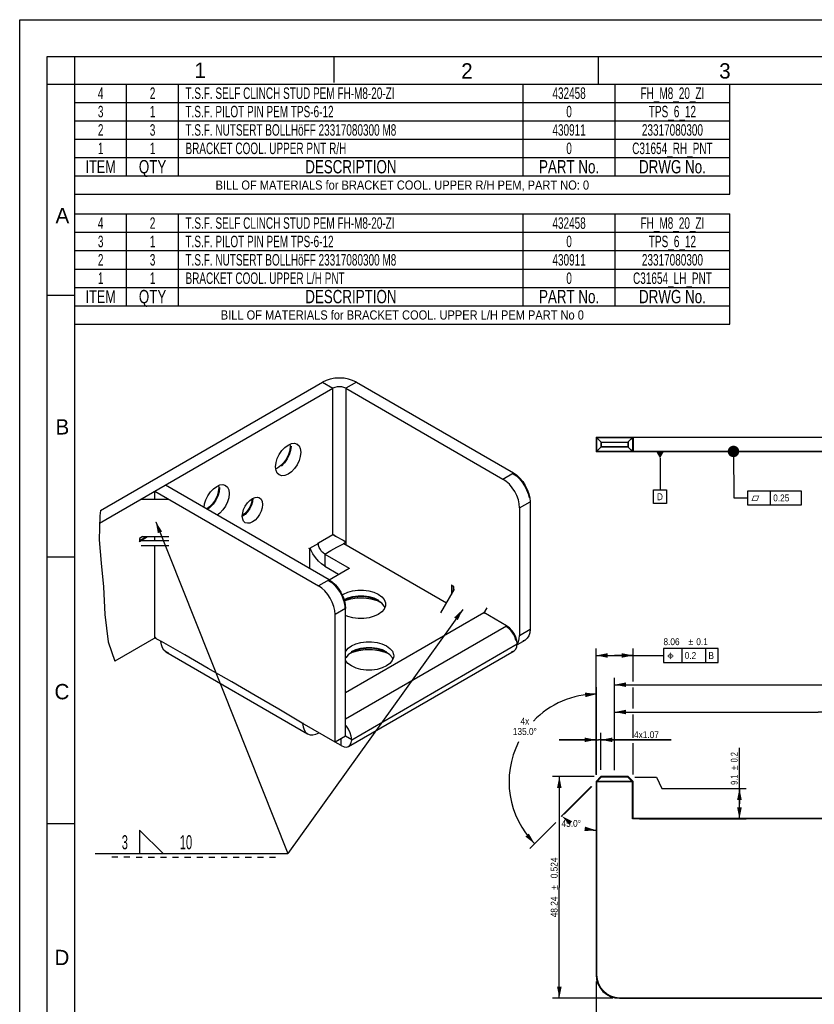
# Model space of a CAD drawing. Header units: millimetres. Extents: x 0 to 420, y -116 to 297.
# Tile 2 of 8: x 0 to 173, y 83 to 297. Entities that reach past the tile are written whole.
import ezdxf
from ezdxf.enums import TextEntityAlignment as Align

# ---------------------------------------------------------------- set-up
doc = ezdxf.new("R2010")
doc.units = ezdxf.units.MM
doc.header["$LTSCALE"] = 23.1
doc.linetypes.add('HIDDEN', pattern=[0.2, 0.1, -0.1])
doc.layers.get('0').update_dxf_attribs({"linetype": 'CONTINUOUS'})
for name, color, linetype in [('01___PRT_ALL_DTM_PLN', 7, 'CONTINUOUS'), ('02___PRT_ALL_AXES', 7, 'CONTINUOUS'), ('06___PRT_ALL_SURFS', 7, 'CONTINUOUS'), ('DEFAULT_2', 8, 'HIDDEN')]:
    doc.layers.add(name, color=color, linetype=linetype)
doc.styles.get("Standard").update_dxf_attribs({"font": 'txt', "width": 0.9})
doc.styles.add('TEXTSTYLE_10', font='txt', dxfattribs={"width": 0.65})
doc.styles.add('TEXTSTYLE_2', font='txt')
doc.styles.add('TEXTSTYLE_3', font='txt', dxfattribs={"width": 0.75})
doc.styles.add('TEXTSTYLE_4', font='txt', dxfattribs={"width": 0.6})
doc.styles.add('TEXTSTYLE_6', font='gdt', dxfattribs={"width": 0.9})
doc.styles.add('TEXTSTYLE_7', font='txt', dxfattribs={"width": 0.7})
doc.styles.add('TEXTSTYLE_8', font='gdt', dxfattribs={"width": 0.7})
doc.styles.add('TEXTSTYLE_9', font='txt', dxfattribs={"width": 0.9})
doc.dimstyles.new('DIMSTYLE_1', dxfattribs={"dimtxt": 1.5, "dimasz": 2.5, "dimexe": 1.5, "dimexo": 1.5, "dimgap": 0.375, "dimtad": 1, "dimzin": 0, "dimdsep": 46, "dimtxsty": 'Standard', "dimblk": '_FILLED', "dimblk1": '_FILLED', "dimblk2": '_FILLED', "dimcen": 0.09, "dimazin": 0, "dimtol": 1, "dimtp": 0.524, "dimtm": 0.524, "dimtfac": 1, "dimtdec": 3, "dimtofl": 0, "dimtmove": 0, "dimatfit": 3, "dimldrblk": '_FILLED', "dimfxl": 0, "dimtolj": 1, "dimtzin": 0, "dimarcsym": 0})
doc.dimstyles.new('DIMSTYLE_10', dxfattribs={"dimtxt": 1.5, "dimasz": 2.5, "dimexe": 1.5, "dimexo": 1.5, "dimgap": 0.75, "dimtad": 0, "dimtih": 1, "dimtoh": 1, "dimdec": 1, "dimzin": 0, "dimdsep": 46, "dimtxsty": 'Standard', "dimblk": '_FILLED', "dimblk1": '_FILLED', "dimblk2": '_FILLED', "dimcen": 0.09, "dimazin": 0, "dimtp": 0.5, "dimtm": 0.5, "dimtfac": 1, "dimtdec": 65535, "dimtofl": 0, "dimtmove": 0, "dimatfit": 3, "dimldrblk": '_FILLED', "dimfxl": 0, "dimtolj": 1, "dimtzin": 0, "dimarcsym": 0})
doc.dimstyles.new('DIMSTYLE_11', dxfattribs={"dimtxt": 1.5, "dimasz": 2.5, "dimexe": 1.5, "dimexo": 1.5, "dimgap": 0.375, "dimtad": 1, "dimdec": 1, "dimzin": 0, "dimdsep": 46, "dimtxsty": 'TEXTSTYLE_7', "dimblk": '_FILLED', "dimblk1": '_FILLED', "dimblk2": '_FILLED', "dimcen": 0.09, "dimazin": 0, "dimtol": 1, "dimtp": 0.2, "dimtm": 0.2, "dimtfac": 1, "dimtdec": 1, "dimtofl": 0, "dimtmove": 0, "dimatfit": 3, "dimldrblk": '_FILLED', "dimfxl": 0, "dimtolj": 1, "dimtzin": 0, "dimarcsym": 0})
doc.dimstyles.new('DIMSTYLE_12', dxfattribs={"dimtxt": 1.5, "dimasz": 2.5, "dimexe": 1.5, "dimexo": 1.5, "dimgap": 0.75, "dimtad": 0, "dimtih": 1, "dimtoh": 1, "dimdec": 1, "dimzin": 0, "dimdsep": 46, "dimtxsty": 'Standard', "dimblk": '_FILLED', "dimblk1": '_FILLED', "dimblk2": '_FILLED', "dimcen": 0.09, "dimazin": 0, "dimtp": 0.5, "dimtm": 0.5, "dimtfac": 1, "dimtdec": 1, "dimtofl": 0, "dimtmove": 0, "dimatfit": 3, "dimldrblk": '_FILLED', "dimfxl": 0, "dimtolj": 1, "dimtzin": 0, "dimarcsym": 0})
doc.dimstyles.new('DIMSTYLE_2', dxfattribs={"dimtxt": 1.5, "dimasz": 2.5, "dimexe": 1.5, "dimexo": 1.5, "dimgap": 0.375, "dimtad": 1, "dimzin": 0, "dimdsep": 46, "dimtxsty": 'Standard', "dimblk": '_FILLED', "dimblk1": '_FILLED', "dimblk2": '_FILLED', "dimcen": 0.09, "dimazin": 0, "dimtp": 0.2, "dimtm": 0.2, "dimtfac": 1, "dimtofl": 0, "dimtmove": 0, "dimatfit": 3, "dimldrblk": '_FILLED', "dimfxl": 0, "dimtolj": 1, "dimtzin": 0, "dimarcsym": 0})
doc.dimstyles.new('DIMSTYLE_9', dxfattribs={"dimtxt": 1.5, "dimasz": 2.5, "dimexe": 1.5, "dimexo": 1.5, "dimgap": 0.375, "dimtad": 1, "dimzin": 0, "dimdsep": 46, "dimtxsty": 'Standard', "dimblk": '_FILLED', "dimblk1": '_FILLED', "dimblk2": '_FILLED', "dimcen": 0.09, "dimazin": 0, "dimtol": 1, "dimtp": 0.1, "dimtm": 0.1, "dimtfac": 1, "dimtdec": 1, "dimtofl": 0, "dimtmove": 0, "dimatfit": 3, "dimldrblk": '_FILLED', "dimfxl": 0, "dimtolj": 1, "dimtzin": 0, "dimarcsym": 0})
doc.dimstyles.get("Standard").update_dxf_attribs({"dimtxt": 1.5, "dimasz": 2.5, "dimexe": 1.5, "dimexo": 1.5, "dimtad": 1, "dimzin": 0, "dimdsep": 46, "dimtxsty": 'Standard', "dimblk": '_FILLED', "dimblk1": '_FILLED', "dimblk2": '_FILLED', "dimcen": 0.09, "dimazin": 0, "dimtol": 1, "dimtp": 0.2, "dimtm": 0.2, "dimtfac": 1, "dimtofl": 0, "dimtmove": 0, "dimatfit": 3, "dimldrblk": '_FILLED', "dimfxl": 0, "dimtolj": 1, "dimtzin": 0, "dimarcsym": 0})

# ---------------------------------------------------------------- blocks, each defined once
blk = doc.blocks.new('_FILLED')
at = {"color": 0, "linetype": 'ByBlock'}
blk.add_solid([(0, 0), (-1, 0.2), (-1, -0.2)], dxfattribs=at)
blk = doc.blocks.new('*D3')
at = {"color": 2, "linetype": 'Continuous'}
for p, q in [((125.48, 87.65), (125.48, 68.39)), ((248.12, 87.65), (248.12, 78.1)), ((125.48, 85), (125.48, 63.53)), ((125.48, 65.03), (186.8, 65.03)), ((248.12, 65.03), (186.8, 65.03)), ((248.12, 65.74), (248.12, 63.53))]:
    blk.add_line(p, q, dxfattribs=at)
at = {"color": 2, "linetype": 'Continuous', "xscale": 2.5, "yscale": 2.5, "zscale": 2.5, "rotation": 180}
blk.add_blockref('_FILLED', (125.48, 65.03), dxfattribs=at)
at = {"color": 2, "linetype": 'Continuous', "xscale": 2.5, "yscale": 2.5, "zscale": 2.5}
blk.add_blockref('_FILLED', (248.12, 65.03), dxfattribs=at)
at = {"color": 2, "linetype": 'Continuous', "width": 0.9}
for s, p in [('122.64', (182.55, 65.4)), ('0.524', (191.73, 65.4))]:
    blk.add_text(s, height=1.5, dxfattribs=at).set_placement(p, align=Align.CENTER)
at = {"color": 2, "linetype": 'Continuous', "style": 'TEXTSTYLE_6'}
blk.add_text('`', height=1.5, dxfattribs=at).set_placement((187.48, 65.4), align=Align.CENTER)
blk = doc.blocks.new('*D4')
at = {"color": 2, "linetype": 'Continuous'}
for p, q in [((129.51, 146.27), (129.51, 153.77)), ((129.51, 152.27), (180.06, 152.27)), ((230.6, 152.27), (180.06, 152.27)), ((230.6, 141.23), (230.6, 153.77)), ((230.6, 133.65), (230.6, 139.39))]:
    blk.add_line(p, q, dxfattribs=at)
at = {"color": 2, "linetype": 'Continuous', "xscale": 2.5, "yscale": 2.5, "zscale": 2.5, "rotation": 180}
blk.add_blockref('_FILLED', (129.51, 152.27), dxfattribs=at)
at = {"color": 2, "linetype": 'Continuous', "xscale": 2.5, "yscale": 2.5, "zscale": 2.5}
blk.add_blockref('_FILLED', (230.6, 152.27), dxfattribs=at)
at = {"color": 2, "linetype": 'Continuous', "insert": (186.38, 154.14), "char_height": 1.5, "width": 14.85, "attachment_point": 2, "line_spacing_factor": 0.9}
blk.add_mtext('101.09 REF.', dxfattribs=at)
blk = doc.blocks.new('*D5')
at = {"color": 2, "linetype": 'Continuous'}
for p, q in [((129.51, 133.65), (129.51, 147.82)), ((129.51, 146.32), (173.81, 146.32)), ((218.1, 146.32), (173.81, 146.32)), ((218.1, 146.27), (218.1, 147.82))]:
    blk.add_line(p, q, dxfattribs=at)
at = {"color": 2, "linetype": 'Continuous', "xscale": 2.5, "yscale": 2.5, "zscale": 2.5, "rotation": 180}
blk.add_blockref('_FILLED', (129.51, 146.32), dxfattribs=at)
at = {"color": 2, "linetype": 'Continuous', "xscale": 2.5, "yscale": 2.5, "zscale": 2.5}
blk.add_blockref('_FILLED', (218.1, 146.32), dxfattribs=at)
at = {"color": 2, "linetype": 'Continuous', "insert": (184.39, 148.95), "char_height": 1.5, "width": 6.75, "attachment_point": 2, "line_spacing_factor": 0.9}
blk.add_mtext('88.59', dxfattribs=at)
blk = doc.blocks.new('*D18')
at = {"color": 2, "linetype": 'Continuous'}
for p, q in [((125.05, 132.27), (115.98, 132.27)), ((117.48, 132.27), (117.48, 108.15)), ((117.48, 84.03), (117.48, 108.15)), ((129.1, 84.03), (115.98, 84.03))]:
    blk.add_line(p, q, dxfattribs=at)
at = {"color": 2, "linetype": 'Continuous', "xscale": 2.5, "yscale": 2.5, "zscale": 2.5}
for p, rotation in [((117.48, 132.27), 90), ((117.48, 84.03), 270)]:
    blk.add_blockref('_FILLED', p, dxfattribs=dict(at, rotation=rotation))
at = {"color": 2, "linetype": 'Continuous', "width": 0.9}
for s, p in [('0.524', (117.11, 112.4)), ('48.24', (117.11, 103.9))]:
    blk.add_text(s, height=1.5, rotation=90, dxfattribs=at).set_placement(p, align=Align.CENTER)
at = {"color": 2, "linetype": 'Continuous', "style": 'TEXTSTYLE_6'}
blk.add_text('`', height=1.5, rotation=90, dxfattribs=at).set_placement((117.11, 108.15), align=Align.CENTER)
blk = doc.blocks.new('*D19')
at = {"color": 2, "linetype": 'Continuous'}
for p, q in [((125.48, 132.7), (125.48, 160.13)), ((125.48, 158.63), (129.51, 158.63)), ((133.54, 158.63), (129.51, 158.63)), ((129.51, 158.63), (140.15, 158.63)), ((133.54, 152.99), (133.54, 160.13)), ((133.54, 147.08), (133.54, 151.65)), ((133.54, 140.74), (133.54, 145.77)), ((133.54, 132.7), (133.54, 139.56))]:
    blk.add_line(p, q, dxfattribs=at)
at = {"color": 2, "linetype": 'Continuous', "xscale": 2.5, "yscale": 2.5, "zscale": 2.5, "rotation": 180}
blk.add_blockref('_FILLED', (125.48, 158.63), dxfattribs=at)
at = {"color": 2, "linetype": 'Continuous', "xscale": 2.5, "yscale": 2.5, "zscale": 2.5}
blk.add_blockref('_FILLED', (133.54, 158.63), dxfattribs=at)
at = {"color": 2, "linetype": 'Continuous', "width": 0.9}
for s, p in [('8.06', (140.15, 160.88)), ('0.1', (147.3, 160.88))]:
    blk.add_text(s, height=1.5, dxfattribs=at).set_placement(p)
at = {"color": 2, "linetype": 'Continuous', "style": 'TEXTSTYLE_6'}
blk.add_text('`', height=1.5, dxfattribs=at).set_placement((145.55, 160.88))
blk = doc.blocks.new('*D20')
at = {"color": 2, "linetype": 'Continuous'}
for p, q in [((125.48, 132.7), (125.48, 141.77)), ((126.55, 133.77), (126.55, 141.77)), ((125.48, 140.27), (117.48, 140.27)), ((117.48, 140.27), (126.02, 140.27)), ((141.84, 140.27), (126.02, 140.27)), ((126.55, 140.27), (141.84, 140.27))]:
    blk.add_line(p, q, dxfattribs=at)
at = {"color": 2, "linetype": 'Continuous', "xscale": 2.5, "yscale": 2.5, "zscale": 2.5}
blk.add_blockref('_FILLED', (125.48, 140.27), dxfattribs=at)
at = {"color": 2, "linetype": 'Continuous', "xscale": 2.5, "yscale": 2.5, "zscale": 2.5, "rotation": 180}
blk.add_blockref('_FILLED', (126.55, 140.27), dxfattribs=at)
at = {"color": 2, "linetype": 'Continuous', "insert": (133.74, 142.14), "char_height": 1.5, "width": 8.1, "attachment_point": 1, "line_spacing_factor": 0.9}
blk.add_mtext('4x1.07', dxfattribs=at)
blk = doc.blocks.new('*D22')
at = {"color": 2, "linetype": 'Continuous'}
blk.add_line((124.42, 130.14), (117.87, 123.58), dxfattribs=at)
blk.add_arc((125.48, 131.2), 10.6, 266.1913, 270, dxfattribs=at)
for points in [[(120.26, 122.55), (117.99, 123.71), (119.64, 121.76)], [(122.94, 120.4), (125.48, 120.6), (123.06, 121.39)]]:
    blk.add_solid(points, dxfattribs=at)
at = {"color": 2, "linetype": 'Continuous', "insert": (120.08, 122.83), "char_height": 1.5, "width": 6.4, "attachment_point": 2, "line_spacing_factor": 0.9}
blk.add_mtext('45.0\\fgdt;{\\fgdt;~}', dxfattribs=at)
blk = doc.blocks.new('*D23')
at = {"color": 2, "linetype": 'Continuous'}
for p, q in [((156.69, 126.37), (156.69, 138.52)), ((133.92, 132.15), (138.64, 132.15)), ((138.64, 132.15), (139.81, 129.7)), ((139.81, 129.7), (158.19, 129.7)), ((156.69, 129.7), (156.69, 126.37)), ((156.69, 123.05), (156.69, 126.37)), ((134.92, 123.05), (158.19, 123.05))]:
    blk.add_line(p, q, dxfattribs=at)
at = {"color": 2, "linetype": 'Continuous', "xscale": 2.5, "yscale": 2.5, "zscale": 2.5}
for p, rotation in [((156.69, 129.7), 90), ((156.69, 123.05), 270)]:
    blk.add_blockref('_FILLED', p, dxfattribs=dict(at, rotation=rotation))
at = {"color": 2, "linetype": 'Continuous', "style": 'TEXTSTYLE_7', "width": 0.7}
for s, p in [('0.2', (156.31, 135.37)), ('9.1', (156.31, 130.47))]:
    blk.add_text(s, height=1.5, rotation=90, dxfattribs=at).set_placement(p)
at = {"color": 2, "linetype": 'Continuous', "style": 'TEXTSTYLE_8'}
blk.add_text('`', height=1.5, rotation=90, dxfattribs=at).set_placement((156.31, 133.62))
blk = doc.blocks.new('*D24')
at = {"color": 2, "linetype": 'Continuous'}
for p, q in [((125.6, 132.65), (125.6, 151.72)), ((124.54, 130.09), (118.57, 124.12)), ((116.71, 122.25), (111.05, 116.6))]:
    blk.add_line(p, q, dxfattribs=at)
for start, end in [(90, 136.245), (152.8936, 225)]:
    blk.add_arc((125.6, 131.15), 19.07, start, end, dxfattribs=at)
for points in [[(123.14, 149.56), (125.6, 150.22), (123.07, 150.56)], [(110.09, 119.21), (112.11, 117.66), (110.84, 119.87)]]:
    blk.add_solid(points, dxfattribs=at)
at = {"color": 2, "linetype": 'Continuous', "insert": (109.98, 145.09), "char_height": 1.5, "width": 7.75, "attachment_point": 2, "line_spacing_factor": 0.9}
blk.add_mtext('4x\\P135.0\\fgdt;{\\fgdt;~}', dxfattribs=at)
blk = doc.blocks.new('ISO_FILLET2_BL7', base_point=(37.42, 117.7))
at = {"color": 2, "linetype": 'Continuous'}
for p, q in [((26.11, 120.64), (31.24, 115.51)), ((26.11, 120.64), (26.11, 115.51)), ((16.44, 115.51), (58.39, 115.51)), ((21.38, 114.76), (20.06, 114.76)), ((24.02, 114.76), (22.7, 114.76)), ((25.35, 114.76), (26.67, 114.76)), ((27.99, 114.76), (29.32, 114.76)), ((30.63, 114.76), (31.95, 114.76)), ((33.27, 114.76), (34.59, 114.76)), ((35.91, 114.76), (37.23, 114.76)), ((38.55, 114.76), (39.87, 114.76)), ((41.2, 114.76), (42.52, 114.76)), ((43.84, 114.76), (45.16, 114.76)), ((46.48, 114.76), (47.8, 114.76)), ((49.12, 114.76), (50.44, 114.76)), ((51.76, 114.76), (53.08, 114.76)), ((54.4, 114.76), (55.72, 114.76))]:
    blk.add_line(p, q, dxfattribs=at)
at = {"color": 2, "linetype": 'Continuous', "style": 'TEXTSTYLE_4', "width": 0.6}
for s, height, p in [('3', 3.05, (22.22, 116.47)), ('10', 3.048, (34.84, 116.46))]:
    blk.add_text(s, height=height, dxfattribs=at).set_placement(p)

msp = doc.modelspace()

# ---------------------------------------------------------------- linework, layer by layer
at = {"color": 7, "linetype": 'Continuous'}
for p, q in [((0, 0), (0, 297)), ((0, 297), (420, 297)), ((6, 6), (6, 289)), ((6, 289), (413, 289)), ((12, 6), (12, 289)), ((68.438, 283.301), (68.438, 288.863)), ((126, 283), (126, 289)), ((6, 283), (413, 283)), ((12, 237), (6, 237)), ((125.6, 206.036), (125.6, 203.036)), ((126.6, 205.036), (125.6, 206.036)), ((133.42, 206.036), (132.42, 205.036)), ((133.42, 206.036), (133.42, 203.036)), ((125.6, 203.036), (126.6, 204.036)), ((126.6, 205.036), (126.6, 204.036)), ((126.6, 205.036), (132.42, 205.036)), ((132.42, 204.036), (126.6, 204.036)), ((132.42, 205.036), (132.42, 204.036)), ((132.42, 204.036), (133.42, 203.036)), ((133.42, 203.036), (125.6, 203.036)), ((193.18, 203.036), (133.54, 203.036)), ((26.443, 192.654), (32.443, 192.654)), ((17.413, 188.999), (17.316, 183.777)), ((17.605, 190.193), (17.413, 188.999)), ((26.499, 184.494), (32.443, 184.494)), ((17.316, 183.777), (17.723, 178.698)), ((26.443, 183.678), (32.443, 183.678)), ((26.443, 182.536), (32.443, 182.536)), ((12, 180), (6, 180)), ((17.723, 178.698), (18.212, 173.563)), ((18.212, 173.563), (18.566, 167.537)), ((91.695, 167.916), (94.666, 173.063)), ((18.566, 167.537), (19.276, 161.624)), ((101.043, 167.773), (101.766, 169.024)), ((19.276, 161.624), (20.738, 157.42)), ((125.6, 131.148), (126.6, 132.148)), ((125.6, 131.148), (125.6, 89.148)), ((133.42, 131.148), (125.6, 131.148)), ((132.42, 132.148), (126.6, 132.148)), ((132.42, 132.148), (133.42, 131.148)), ((133.42, 123.048), (133.42, 131.148)), ((193.3, 123.048), (133.42, 123.048)), ((12, 122), (6, 122)), ((130.6, 84.148), (246.869, 84.148))]:
    msp.add_line(p, q, dxfattribs=at)
at = {"color": 2, "linetype": 'Continuous'}
for p, q in [((12.004, 259.002), (12.004, 283.002)), ((12.004, 283.002), (154.604, 283.002)), ((23.254, 263.002), (23.254, 283.002)), ((34.604, 263.002), (34.604, 283.002)), ((109.604, 263.002), (109.604, 283.002)), ((129.604, 263.002), (129.604, 283.002)), ((154.604, 259.002), (154.604, 283.002)), ((12.004, 279.002), (154.604, 279.002)), ((12.004, 275.002), (154.604, 275.002)), ((12.004, 271.002), (154.604, 271.002)), ((12.004, 267.002), (154.604, 267.002)), ((12.004, 263.002), (154.604, 263.002)), ((12.004, 259.002), (154.604, 259.002)), ((12.007, 230.738), (12.007, 254.738)), ((12.007, 254.738), (154.607, 254.738)), ((23.257, 234.738), (23.257, 254.738)), ((34.607, 234.738), (34.607, 254.738)), ((109.607, 234.738), (109.607, 254.738)), ((129.607, 234.738), (129.607, 254.738)), ((154.607, 230.738), (154.607, 254.738)), ((12.007, 250.738), (154.607, 250.738)), ((12.007, 246.738), (154.607, 246.738)), ((12.007, 242.738), (154.607, 242.738)), ((12.007, 238.738), (154.607, 238.738)), ((12.007, 234.738), (154.607, 234.738)), ((12.007, 230.738), (154.607, 230.738)), ((170.194, 194.416), (158.481, 194.416)), ((158.481, 194.416), (158.481, 191.416)), ((163.481, 191.416), (163.481, 194.416)), ((170.194, 191.416), (170.194, 194.416)), ((158.481, 191.416), (170.194, 191.416)), ((152.051, 160.125), (140.151, 160.125)), ((140.151, 160.125), (140.151, 157.125)), ((144.213, 157.125), (144.213, 160.125)), ((149.388, 157.125), (149.388, 160.125)), ((152.051, 157.125), (152.051, 160.125)), ((140.151, 157.125), (152.051, 157.125))]:
    msp.add_line(p, q, dxfattribs=at)
at = {"color": 3, "linetype": 'Continuous'}
for p, q in [((125.6, 206.036), (133.42, 206.036)), ((193.18, 206.036), (133.54, 206.036)), ((68.788, 184.626), (70.397, 183.698)), ((70.397, 183.698), (70.764, 183.483)), ((70.764, 183.483), (70.819, 183.452))]:
    msp.add_line(p, q, dxfattribs=at)
at = {"color": 7, "linetype": 'Continuous'}
for points in [[(107.423, 198.198), (108.125, 197.709), (108.776, 197.106)], [(108.776, 197.106), (109.386, 196.374), (109.923, 195.558), (110.361, 194.685), (110.689, 193.791), (110.886, 192.927)], [(67.847, 174.581), (67.968, 174.485), (68.101, 174.374), (68.232, 174.258), (68.35, 174.148), (68.478, 174.023), (68.608, 173.889)], [(68.608, 173.889), (68.631, 173.865), (68.654, 173.841), (68.676, 173.816), (68.699, 173.792), (68.721, 173.767), (68.747, 173.739)], [(68.747, 173.739), (68.924, 173.535), (69.106, 173.309), (69.281, 173.075), (69.44, 172.848), (69.601, 172.6), (69.755, 172.344)], [(69.755, 172.344), (69.908, 172.069), (70.057, 171.774), (70.194, 171.475), (70.318, 171.174), (70.424, 170.888), (70.524, 170.575)], [(78.162, 170.626), (77.201, 171.07), (76.092, 171.379), (74.892, 171.537), (73.66, 171.538), (72.458, 171.379), (71.348, 171.07), (70.64, 170.745)], [(70.524, 170.575), (70.543, 170.512), (70.561, 170.448), (70.582, 170.369), (70.599, 170.306), (70.618, 170.227), (70.636, 170.155)], [(70.636, 170.155), (70.683, 169.936), (70.722, 169.719), (70.754, 169.49), (70.776, 169.28), (70.789, 169.073), (70.794, 168.854)], [(107.026, 163.973), (106.512, 164.515), (105.923, 164.952)], [(108.046, 161.858), (107.834, 162.575), (107.481, 163.303), (107.026, 163.973)], [(79.93, 159.384), (78.969, 159.828), (77.86, 160.136), (76.66, 160.295), (75.428, 160.296), (74.226, 160.137), (73.116, 159.828), (72.16, 159.389)]]:
    msp.add_lwpolyline(points, dxfattribs=at)
at = {"color": 3, "linetype": 'Continuous'}
for points in [[(68.122, 185.01), (68.437, 184.834), (68.788, 184.626)], [(67.259, 174.978), (67.961, 174.488), (68.612, 173.885)], [(68.612, 173.885), (69.222, 173.154), (69.759, 172.338), (70.197, 171.465), (70.525, 170.571), (70.722, 169.706)]]:
    msp.add_lwpolyline(points, dxfattribs=at)
at = {"color": 7, "linetype": 'Continuous'}
msp.add_arc((130.6, 89.148), 5, 180, 270, dxfattribs=at)
at = {"layer": '01___PRT_ALL_DTM_PLN', "color": 2, "linetype": 'Continuous'}
for p, q in [((139.623, 203.036), (139.407, 203.036)), ((139.407, 201.536), (139.407, 194.671)), ((137.982, 191.671), (137.982, 194.671)), ((137.982, 194.671), (140.832, 194.671)), ((140.832, 194.671), (140.832, 191.671)), ((140.832, 191.671), (137.982, 191.671))]:
    msp.add_line(p, q, dxfattribs=at)
msp.add_solid([(138.541, 203.036), (140.273, 203.036), (139.407, 201.536)], dxfattribs=at)
at = {"layer": '02___PRT_ALL_AXES', "color": 7, "linetype": 'Continuous'}
for p, q in [((59.071, 204.179), (58.963, 203.246)), ((43.514, 195.185), (43.407, 194.252)), ((41.417, 190.825), (40.876, 190.427)), ((50.762, 192.848), (50.675, 192.09))]:
    msp.add_line(p, q, dxfattribs=at)
for points in [[(58.963, 203.246), (58.692, 202.328), (58.239, 201.394), (57.656, 200.535), (56.973, 199.819)], [(43.407, 194.252), (43.135, 193.334), (42.682, 192.4), (42.1, 191.541), (41.417, 190.825)], [(50.675, 192.09), (50.454, 191.344), (50.086, 190.585), (49.613, 189.887)], [(49.613, 189.887), (49.058, 189.306), (48.47, 188.872)]]:
    msp.add_lwpolyline(points, dxfattribs=at)
at = {"layer": '06___PRT_ALL_SURFS', "color": 6, "linetype": 'Continuous'}
for p, q in [((17.384, 187.416), (68.206, 216.799)), ((17.605, 190.193), (65.915, 218.123)), ((66.726, 218.504), (65.915, 218.123)), ((65.915, 217.976), (65.915, 218.123)), ((65.915, 218.123), (68.206, 216.799)), ((68.206, 184.961), (68.206, 216.799)), ((73.298, 218.123), (71.007, 216.799)), ((71.007, 216.799), (71.007, 183.345)), ((71.007, 216.799), (105.216, 197.021)), ((73.298, 218.123), (72.487, 218.504)), ((73.298, 217.976), (73.298, 218.123)), ((73.298, 218.123), (107.507, 198.345)), ((125.48, 206.156), (125.48, 202.916)), ((126.6, 205.036), (125.48, 206.156)), ((125.48, 206.156), (193.18, 206.156)), ((125.6, 206.036), (125.6, 203.036)), ((125.6, 206.036), (133.42, 206.036)), ((133.54, 206.156), (132.42, 205.036)), ((133.42, 206.036), (133.42, 203.036)), ((133.54, 206.156), (133.54, 202.916)), ((193.18, 206.036), (133.54, 206.036)), ((58.901, 204.179), (58.792, 203.26)), ((58.843, 204.6), (58.901, 204.179)), ((59.071, 204.179), (58.963, 203.246)), ((60.39, 204.627), (60.305, 204.676)), ((60.39, 204.628), (60.816, 204.236)), ((125.48, 202.916), (126.6, 204.036)), ((126.551, 205.086), (126.551, 203.986)), ((126.551, 205.086), (132.47, 205.086)), ((132.47, 203.986), (126.551, 203.986)), ((126.6, 205.036), (126.6, 204.036)), ((126.6, 205.036), (132.42, 205.036)), ((132.42, 204.036), (126.6, 204.036)), ((132.42, 205.036), (132.42, 204.036)), ((132.42, 204.036), (133.54, 202.916)), ((132.47, 205.086), (132.47, 203.986)), ((193.18, 202.916), (125.48, 202.916)), ((133.42, 203.036), (125.6, 203.036)), ((193.18, 203.036), (133.54, 203.036)), ((55.705, 199.682), (55.814, 200.601)), ((55.814, 198.889), (55.705, 199.682)), ((56.08, 198.3), (55.814, 198.889)), ((56.507, 197.909), (56.08, 198.3)), ((56.506, 197.909), (56.421, 197.958)), ((105.216, 197.021), (107.507, 198.345)), ((107.507, 198.345), (108.228, 197.842)), ((29.45, 194.384), (31.741, 195.708)), ((67.344, 175.125), (31.741, 195.708)), ((43.345, 195.185), (43.235, 194.266)), ((43.287, 195.606), (43.345, 195.185)), ((43.514, 195.185), (43.407, 194.252)), ((44.834, 195.633), (44.749, 195.682)), ((44.833, 195.634), (45.26, 195.242)), ((29.45, 192.654), (29.45, 194.384)), ((29.45, 194.384), (65.053, 173.8)), ((52.237, 192.954), (52.152, 193.003)), ((52.236, 192.954), (52.58, 192.638)), ((111.053, 192.949), (111.128, 192.075)), ((40.166, 190.837), (40.258, 191.607)), ((41.305, 190.952), (40.717, 190.519)), ((41.417, 190.825), (40.876, 190.427)), ((50.578, 192.73), (50.504, 192.107)), ((50.762, 192.848), (50.675, 192.09)), ((52.58, 192.638), (52.795, 192.163)), ((52.795, 192.163), (52.883, 191.523)), ((108.837, 190.75), (111.128, 192.075)), ((108.837, 190.75), (108.837, 163.008)), ((111.128, 192.075), (111.128, 164.333)), ((48.457, 188.964), (48.545, 189.705)), ((48.545, 188.325), (48.457, 188.964)), ((49.104, 187.534), (49.019, 187.583)), ((26.782, 184.494), (26.077, 184.087)), ((26.077, 183.467), (27.854, 184.494)), ((26.119, 183.655), (27.572, 184.494)), ((29.45, 183.678), (29.45, 184.494)), ((65.017, 183.117), (68.206, 184.961)), ((68.122, 185.01), (68.51, 184.791)), ((68.437, 184.834), (68.844, 184.593)), ((68.788, 184.626), (70.397, 183.698)), ((26.077, 183.467), (25.992, 183.516)), ((26.077, 184.087), (26.077, 183.467)), ((29.45, 162.448), (29.45, 182.536)), ((65.017, 183.019), (63.066, 181.891)), ((65.017, 183.019), (64.932, 183.069)), ((65.017, 183.019), (65.017, 183.117)), ((69.756, 182.586), (70.469, 182.937)), ((70.344, 183.728), (70.764, 183.483)), ((71.091, 183.299), (70.469, 182.937)), ((70.554, 182.986), (70.554, 182.888)), ((70.554, 182.986), (92.927, 170.051)), ((71.091, 182.675), (71.091, 183.299)), ((62.896, 181.989), (63.066, 181.891)), ((63.066, 181.891), (63.066, 177.598)), ((66.417, 180.692), (66.417, 178.049)), ((66.417, 180.692), (71.707, 177.634)), ((66.417, 178.049), (65.694, 178.552)), ((66.545, 178.122), (66.417, 178.049)), ((66.417, 178.049), (69.42, 176.313)), ((67.349, 175.115), (71.707, 177.634)), ((71.707, 177.634), (71.707, 177.537)), ((67.344, 175.125), (65.053, 173.8)), ((67.344, 175.125), (68.064, 174.622)), ((93.987, 173.943), (94.072, 173.992)), ((94.525, 173.632), (93.987, 173.943)), ((93.987, 173.943), (93.987, 171.888)), ((94.129, 172.133), (94.129, 173.861)), ((94.525, 172.818), (94.525, 173.632)), ((70.889, 169.729), (70.964, 168.854)), ((78.546, 170.196), (77.863, 170.504)), ((78.837, 169.984), (78.078, 170.537)), ((79.36, 169.351), (78.837, 169.984)), ((79.617, 169.419), (79.341, 168.745)), ((79.36, 170.794), (79.618, 170.114)), ((79.471, 169.062), (79.36, 169.351)), ((79.653, 169.785), (79.617, 169.419)), ((79.618, 170.114), (79.653, 169.785)), ((79.653, 169.781), (79.653, 169.683)), ((70.964, 168.854), (68.673, 167.53)), ((68.673, 139.772), (68.673, 167.53)), ((70.964, 141.096), (70.964, 168.854)), ((70.964, 150.562), (101.059, 167.961)), ((71.454, 167.137), (70.964, 167.358)), ((79.341, 168.745), (78.824, 168.122)), ((106.008, 165.099), (101.059, 167.961)), ((70.964, 144.839), (106.008, 165.099)), ((108.762, 162.22), (108.837, 163.008)), ((108.837, 163.008), (111.128, 164.333)), ((29.616, 162.552), (20.738, 157.42)), ((29.45, 162.448), (30.843, 161.643)), ((30.847, 160.923), (30.759, 161.692)), ((35.955, 158.748), (30.843, 161.643)), ((31.056, 160.285), (30.847, 160.923)), ((72.279, 140.305), (108.299, 161.13)), ((108.21, 160.485), (108.299, 161.13)), ((108.299, 161.13), (108.212, 161.886)), ((108.297, 161.154), (108.56, 161.567)), ((108.369, 161.01), (110.07, 161.993)), ((108.56, 161.567), (108.762, 162.22)), ((110.07, 161.993), (109.519, 161.792)), ((31.394, 159.771), (31.056, 160.285)), ((31.836, 159.405), (31.394, 159.771)), ((31.836, 159.405), (62.68, 141.572)), ((32.381, 159.203), (31.836, 159.405)), ((32.43, 159.2), (32.381, 159.203)), ((72.245, 159.299), (71.491, 158.754)), ((71.614, 138.851), (107.634, 159.676)), ((72.386, 159.245), (71.789, 158.97)), ((80.314, 158.954), (79.631, 159.262)), ((80.605, 158.742), (79.845, 159.294)), ((81.128, 158.108), (80.605, 158.742)), ((81.128, 159.552), (81.386, 158.871)), ((81.386, 158.871), (81.421, 158.543)), ((107.144, 159.531), (107.157, 159.53)), ((107.157, 159.53), (107.634, 159.676)), ((107.634, 159.676), (107.989, 160.003)), ((107.989, 160.003), (108.21, 160.485)), ((71.468, 156.909), (70.955, 157.526)), ((72.237, 156.34), (71.468, 156.909)), ((81.109, 157.503), (80.592, 156.88)), ((81.384, 158.177), (81.109, 157.503)), ((81.239, 157.82), (81.128, 158.108)), ((81.421, 158.543), (81.384, 158.177)), ((81.421, 158.539), (81.421, 158.441)), ((73.222, 155.895), (72.237, 156.34)), ((68.673, 139.772), (61.517, 143.909)), ((61.687, 143.909), (61.602, 143.86)), ((61.603, 143.86), (61.691, 143.091)), ((61.691, 143.091), (61.9, 142.453)), ((61.9, 142.453), (62.238, 141.939)), ((62.238, 141.939), (62.68, 141.572)), ((62.68, 141.572), (63.225, 141.37)), ((63.225, 141.37), (63.84, 141.336)), ((70.964, 141.096), (68.673, 139.772)), ((70.002, 139.012), (68.677, 139.778)), ((70.002, 139.012), (70.002, 140.54)), ((72.279, 140.305), (70.951, 141.074)), ((71.969, 139.178), (72.19, 139.66)), ((72.19, 139.66), (72.279, 140.305)), ((70.002, 139.012), (70.607, 138.761)), ((70.607, 138.761), (71.137, 138.705)), ((71.137, 138.705), (71.614, 138.851)), ((71.614, 138.851), (71.969, 139.178)), ((125.48, 131.197), (126.551, 132.268)), ((125.48, 131.197), (125.48, 89.148)), ((133.54, 131.197), (125.48, 131.197)), ((125.6, 131.148), (126.6, 132.148)), ((125.6, 131.148), (125.6, 89.148)), ((133.42, 131.148), (125.6, 131.148)), ((132.47, 132.268), (126.551, 132.268)), ((132.42, 132.148), (126.6, 132.148)), ((132.42, 132.148), (133.42, 131.148)), ((132.47, 132.268), (133.54, 131.197)), ((133.42, 123.048), (133.42, 131.148)), ((133.54, 123.168), (133.54, 131.197)), ((193.3, 123.048), (133.42, 123.048)), ((193.18, 123.168), (133.54, 123.168)), ((130.6, 84.148), (247.138, 84.148)), ((130.6, 84.028), (248.12, 84.028))]:
    msp.add_line(p, q, dxfattribs=at)
at = {"layer": '06___PRT_ALL_SURFS', "color": 8, "linetype": 'HIDDEN'}
for p, q in [((133.54, 206.036), (133.42, 206.036)), ((133.54, 203.036), (133.42, 203.036))]:
    msp.add_line(p, q, dxfattribs=at)
at = {"layer": '06___PRT_ALL_SURFS', "color": 6, "linetype": 'Continuous'}
for points in [[(72.487, 218.504), (71.601, 218.778), (70.623, 218.948), (69.606, 219.007), (68.59, 218.948), (67.612, 218.778), (66.726, 218.504)], [(71.007, 216.799), (70.58, 216.984), (70.119, 217.095), (69.606, 217.132), (69.094, 217.095), (68.633, 216.984), (68.206, 216.799)], [(55.814, 200.601), (56.08, 201.498), (56.521, 202.401), (57.085, 203.227), (57.744, 203.915), (58.448, 204.434), (59.152, 204.73)], [(59.152, 204.73), (59.812, 204.804), (60.39, 204.628)], [(60.816, 204.236), (61.083, 203.647), (61.192, 202.854)], [(61.192, 202.854), (61.083, 201.935), (60.816, 201.038), (60.376, 200.136), (59.812, 199.309), (59.152, 198.621), (58.448, 198.102), (57.744, 197.807), (57.085, 197.733), (56.507, 197.909)], [(58.792, 203.26), (58.525, 202.363), (58.085, 201.46), (57.521, 200.634), (56.861, 199.945)], [(58.963, 203.246), (58.692, 202.328), (58.239, 201.394), (57.656, 200.535), (56.973, 199.819)], [(56.861, 199.945), (56.157, 199.427), (55.763, 199.261)], [(107.423, 198.198), (108.125, 197.709), (108.776, 197.106)], [(108.228, 197.842), (108.895, 197.224), (109.519, 196.476), (110.067, 195.642), (110.515, 194.749), (110.851, 193.835), (111.053, 192.949)], [(40.258, 191.607), (40.524, 192.504), (40.964, 193.407), (41.528, 194.233), (42.188, 194.922), (42.892, 195.44), (43.596, 195.736)], [(43.596, 195.736), (44.255, 195.81), (44.833, 195.634)], [(45.26, 195.242), (45.526, 194.653), (45.636, 193.861)], [(108.837, 190.75), (108.762, 191.625), (108.56, 192.511), (108.224, 193.425), (107.776, 194.317), (107.228, 195.151), (106.604, 195.9), (105.937, 196.518), (105.216, 197.021)], [(108.776, 197.106), (109.386, 196.374), (109.923, 195.558), (110.361, 194.685), (110.689, 193.791), (110.886, 192.927)], [(43.235, 194.266), (42.969, 193.369), (42.528, 192.466), (41.964, 191.64), (41.305, 190.952)], [(43.407, 194.252), (43.135, 193.334), (42.682, 192.4), (42.1, 191.541), (41.417, 190.825)], [(45.636, 193.861), (45.526, 192.942), (45.26, 192.045), (44.819, 191.142), (44.255, 190.315), (43.596, 189.627), (43.008, 189.194)], [(48.545, 189.705), (48.76, 190.429), (49.115, 191.157), (49.57, 191.824), (50.102, 192.379), (50.67, 192.798), (51.238, 193.036)], [(51.238, 193.036), (51.77, 193.096), (52.236, 192.954)], [(52.883, 191.523), (52.795, 190.782), (52.58, 190.058), (52.225, 189.33), (51.77, 188.664), (51.238, 188.108), (50.67, 187.69), (50.102, 187.451), (49.57, 187.392), (49.104, 187.534)], [(50.504, 192.107), (50.289, 191.383), (49.934, 190.655), (49.479, 189.988)], [(50.675, 192.09), (50.454, 191.344), (50.086, 190.585), (49.613, 189.887)], [(49.613, 189.887), (49.058, 189.306), (48.47, 188.872)], [(49.479, 189.988), (48.947, 189.433), (48.471, 189.082)], [(49.104, 187.534), (48.76, 187.85), (48.545, 188.325)], [(65.231, 182.136), (65.088, 182.573), (65.02, 183.018)], [(66.417, 180.692), (67.74, 181.457), (68.397, 181.843), (69.063, 182.222), (69.756, 182.586)], [(70.693, 183.524), (71.021, 183.337), (71.035, 183.329), (71.049, 183.322), (71.063, 183.314), (71.077, 183.307), (71.091, 183.299)], [(65.694, 178.552), (65.022, 179.171), (64.393, 179.919), (63.837, 180.754), (63.38, 181.647), (63.26, 181.965)], [(66.417, 180.692), (66.057, 180.958), (65.739, 181.287), (65.456, 181.693), (65.231, 182.136)], [(68.673, 167.53), (68.598, 168.404), (68.397, 169.29), (68.061, 170.205), (67.613, 171.097), (67.064, 171.931), (66.44, 172.679), (65.773, 173.298), (65.053, 173.8)], [(67.259, 174.978), (67.961, 174.488), (68.612, 173.885)], [(68.064, 174.622), (68.731, 174.004), (69.355, 173.255), (69.904, 172.421), (70.352, 171.529), (70.688, 170.615), (70.889, 169.729)], [(68.612, 173.885), (69.222, 173.154), (69.759, 172.338), (70.197, 171.465), (70.525, 170.571), (70.722, 169.706)], [(70.218, 171.796), (70.472, 171.979), (71.403, 172.412), (72.481, 172.711), (73.647, 172.87), (74.848, 172.871), (76.026, 172.722), (77.093, 172.425), (78.078, 171.981)], [(78.162, 170.626), (77.201, 171.07), (76.092, 171.379), (74.892, 171.537), (73.66, 171.538), (72.458, 171.379), (71.348, 171.07), (70.64, 170.745)], [(78.078, 171.981), (78.847, 171.411), (79.36, 170.794)], [(78.078, 170.537), (77.122, 170.976), (76.026, 171.278), (74.848, 171.43), (73.647, 171.426), (72.48, 171.27), (71.403, 170.968), (70.68, 170.635)], [(77.863, 170.504), (76.504, 170.882), (75.005, 171.072), (73.475, 171.071), (71.991, 170.868), (70.711, 170.513)], [(78.824, 168.122), (78.074, 167.584), (77.143, 167.15), (76.065, 166.851), (74.9, 166.692), (73.699, 166.691), (72.521, 166.84), (71.454, 167.137)], [(107.154, 164.083), (106.619, 164.645), (106.008, 165.099)], [(107.026, 163.973), (106.512, 164.515), (105.923, 164.952)], [(108.046, 161.858), (107.834, 162.575), (107.481, 163.303), (107.026, 163.973)], [(108.212, 161.886), (107.993, 162.63), (107.626, 163.386), (107.154, 164.083)], [(110.851, 162.892), (110.515, 162.366), (110.07, 161.993)], [(111.128, 164.333), (111.053, 163.545), (110.851, 162.892)], [(70.964, 159.553), (70.973, 159.575), (71.491, 160.198), (72.24, 160.736), (73.171, 161.17), (74.249, 161.469), (75.414, 161.628), (76.616, 161.629), (77.794, 161.48), (78.86, 161.183), (79.845, 160.738)], [(79.845, 160.738), (80.615, 160.169), (81.128, 159.552)], [(61.517, 143.909), (56.405, 146.926), (51.292, 149.918), (46.18, 152.886), (41.068, 155.829), (35.955, 158.748)], [(71.491, 158.754), (70.969, 158.132), (70.964, 158.12)], [(79.93, 159.384), (78.969, 159.828), (77.86, 160.136), (76.66, 160.295), (75.428, 160.296), (74.226, 160.137), (73.116, 159.828), (72.16, 159.389)], [(79.845, 159.294), (78.89, 159.734), (77.794, 160.036), (76.616, 160.188), (75.414, 160.184), (74.247, 160.027), (73.171, 159.726), (72.245, 159.299)], [(79.631, 159.262), (78.272, 159.64), (76.773, 159.83), (75.242, 159.829), (73.759, 159.626), (72.386, 159.245)], [(80.592, 156.88), (79.842, 156.342), (78.911, 155.908), (77.833, 155.609), (76.668, 155.45), (75.466, 155.449), (74.289, 155.598), (73.222, 155.895)], [(63.84, 141.336), (64.497, 141.475), (65.208, 141.784)], [(71.606, 142.562), (71.134, 143.258), (70.964, 143.437)], [(72.279, 140.305), (72.192, 141.061), (71.973, 141.805), (71.606, 142.562)]]:
    msp.add_lwpolyline(points, dxfattribs=at)
for radius in [5.12, 5]:
    msp.add_arc((130.6, 89.148), radius, 180, 270, dxfattribs=at)
at = {"layer": 'DEFAULT_2', "color": 8, "linetype": 'HIDDEN'}
for p, q in [((133.54, 206.036), (133.42, 206.036)), ((133.54, 203.036), (133.42, 203.036))]:
    msp.add_line(p, q, dxfattribs=at)

# ---------------------------------------------------------------- block references
at = {"color": 2, "linetype": 'Continuous'}
msp.add_blockref('ISO_FILLET2_BL7', (37.415, 117.697), dxfattribs=at)

# ---------------------------------------------------------------- texts
at = {"color": 2, "linetype": 'Continuous', "style": 'TEXTSTYLE_6'}
for s, p in [('c', (159.231, 192.166)), ('j', (140.901, 157.875))]:
    msp.add_text(s, height=1.5, dxfattribs=at).set_placement(p)
at = {"color": 2, "linetype": 'Continuous', "width": 0.9}
for s, p in [('0.25', (164.044, 192.166)), ('0.2', (144.776, 157.875)), ('B', (149.951, 157.875))]:
    msp.add_text(s, height=1.5, dxfattribs=at).set_placement(p)
at = {"color": 2, "linetype": 'Continuous', "line_spacing_factor": 0.9}
for s, insert, char_height, width, attachment_point, style in [('1', (38.044, 287.68), 3.337, 3.33735, 1, 'TEXTSTYLE_2'), ('2', (96.127, 287.525), 3.337, 3.33735, 1, 'TEXTSTYLE_2'), ('3', (152.29, 287.525), 3.337, 3.33735, 1, 'TEXTSTYLE_2'), ('4', (17.629, 282.252), 2.5, 1.625, 2, 'TEXTSTYLE_10'), ('2', (28.929, 282.252), 2.5, 1.625, 2, 'TEXTSTYLE_10'), ('T.S.F. SELF CLINCH STUD PEM FH-M8-20-ZI', (36.09, 282.252), 2.5, 63.375, 1, 'TEXTSTYLE_10'), ('432458', (119.604, 282.252), 2.5, 9.75, 2, 'TEXTSTYLE_10'), ('FH_M8_20_ZI', (142.104, 282.252), 2.5, 17.875, 2, 'TEXTSTYLE_10'), ('3', (17.629, 278.252), 2.5, 1.625, 2, 'TEXTSTYLE_10'), ('1', (28.929, 278.252), 2.5, 1.625, 2, 'TEXTSTYLE_10'), ('T.S.F. PILOT PIN PEM TPS-6-12', (36.09, 278.252), 2.5, 47.125, 1, 'TEXTSTYLE_10'), ('0', (119.604, 278.252), 2.5, 1.625, 2, 'TEXTSTYLE_10'), ('TPS_6_12', (142.104, 278.252), 2.5, 13, 2, 'TEXTSTYLE_10'), ('2', (17.629, 274.252), 2.5, 1.625, 2, 'TEXTSTYLE_10'), ('3', (28.929, 274.252), 2.5, 1.625, 2, 'TEXTSTYLE_10'), ('T.S.F. NUTSERT BOLLHöFF 23317080300 M8', (36.09, 274.252), 2.5, 61.75, 1, 'TEXTSTYLE_10'), ('430911', (119.604, 274.252), 2.5, 9.75, 2, 'TEXTSTYLE_10'), ('23317080300', (142.104, 274.252), 2.5, 17.875, 2, 'TEXTSTYLE_10'), ('1', (17.629, 270.252), 2.5, 1.625, 2, 'TEXTSTYLE_10'), ('1', (28.929, 270.252), 2.5, 1.625, 2, 'TEXTSTYLE_10'), ('BRACKET COOL. UPPER PNT R/H', (36.09, 270.252), 2.5, 43.875, 1, 'TEXTSTYLE_10'), ('0', (119.604, 270.252), 2.5, 1.625, 2, 'TEXTSTYLE_10'), ('C31654_RH_PNT', (142.104, 270.252), 2.5, 21.125, 2, 'TEXTSTYLE_10'), ('ITEM', (17.629, 266.377), 2.75, 8.25, 2, 'TEXTSTYLE_3'), ('QTY', (28.929, 266.452), 2.9, 6.525, 2, 'TEXTSTYLE_3'), ('DESCRIPTION', (72.104, 266.452), 2.9, 23.925, 2, 'TEXTSTYLE_3'), ('PART No.', (119.604, 266.452), 2.9, 17.4, 2, 'TEXTSTYLE_3'), ('DRWG No.', (142.104, 266.452), 2.9, 17.4, 2, 'TEXTSTYLE_3'), ('BILL OF MATERIALS for BRACKET COOL. UPPER R/H PEM, PART NO: 0', (83.304, 262.002), 2, 139, 2, 'TEXTSTYLE_9'), ('A', (7.807, 256.05), 3.337, 3.33735, 1, 'TEXTSTYLE_2'), ('4', (17.632, 253.988), 2.5, 1.625, 2, 'TEXTSTYLE_10'), ('2', (28.932, 253.988), 2.5, 1.625, 2, 'TEXTSTYLE_10'), ('T.S.F. SELF CLINCH STUD PEM FH-M8-20-ZI', (36.093, 253.988), 2.5, 63.375, 1, 'TEXTSTYLE_10'), ('432458', (119.607, 253.988), 2.5, 9.75, 2, 'TEXTSTYLE_10'), ('FH_M8_20_ZI', (142.107, 253.988), 2.5, 17.875, 2, 'TEXTSTYLE_10'), ('3', (17.632, 249.988), 2.5, 1.625, 2, 'TEXTSTYLE_10'), ('1', (28.932, 249.988), 2.5, 1.625, 2, 'TEXTSTYLE_10'), ('T.S.F. PILOT PIN PEM TPS-6-12', (36.093, 249.988), 2.5, 47.125, 1, 'TEXTSTYLE_10'), ('0', (119.607, 249.988), 2.5, 1.625, 2, 'TEXTSTYLE_10'), ('TPS_6_12', (142.107, 249.988), 2.5, 13, 2, 'TEXTSTYLE_10'), ('2', (17.632, 245.988), 2.5, 1.625, 2, 'TEXTSTYLE_10'), ('3', (28.932, 245.988), 2.5, 1.625, 2, 'TEXTSTYLE_10'), ('T.S.F. NUTSERT BOLLHöFF 23317080300 M8', (36.093, 245.988), 2.5, 61.75, 1, 'TEXTSTYLE_10'), ('430911', (119.607, 245.988), 2.5, 9.75, 2, 'TEXTSTYLE_10'), ('23317080300', (142.107, 245.988), 2.5, 17.875, 2, 'TEXTSTYLE_10'), ('BRACKET COOL. UPPER L/H PNT', (36.093, 241.988), 2.5, 43.875, 1, 'TEXTSTYLE_10'), ('1', (17.632, 241.988), 2.5, 1.625, 2, 'TEXTSTYLE_10'), ('1', (28.932, 241.988), 2.5, 1.625, 2, 'TEXTSTYLE_10'), ('0', (119.607, 241.988), 2.5, 1.625, 2, 'TEXTSTYLE_10'), ('C31654_LH_PNT', (142.107, 241.988), 2.5, 21.125, 2, 'TEXTSTYLE_10'), ('ITEM', (17.632, 238.113), 2.75, 8.25, 2, 'TEXTSTYLE_3'), ('QTY', (28.932, 238.188), 2.9, 6.525, 2, 'TEXTSTYLE_3'), ('DESCRIPTION', (72.107, 238.188), 2.9, 23.925, 2, 'TEXTSTYLE_3'), ('PART No.', (119.607, 238.188), 2.9, 17.4, 2, 'TEXTSTYLE_3'), ('DRWG No.', (142.107, 238.188), 2.9, 17.4, 2, 'TEXTSTYLE_3'), ('BILL OF MATERIALS for BRACKET COOL. UPPER L/H PEM PART No 0', (83.307, 233.738), 2, 135.57143, 2, 'TEXTSTYLE_9'), ('B', (7.807, 210.057), 3.337, 3.33735, 1, 'TEXTSTYLE_2'), ('C', (7.58, 152.426), 3.337, 3.33735, 1, 'TEXTSTYLE_2'), ('D', (7.58, 94.569), 3.337, 3.33735, 1, 'TEXTSTYLE_2')]:
    msp.add_mtext(s, dxfattribs=dict(at, insert=insert, char_height=char_height, width=width, attachment_point=attachment_point, style=style))
at = {"layer": '01___PRT_ALL_DTM_PLN', "color": 2, "linetype": 'Continuous', "insert": (138.732, 193.921), "char_height": 1.5, "width": 1.35, "attachment_point": 1, "line_spacing_factor": 0.9}
msp.add_mtext('D', dxfattribs=at)

# ---------------------------------------------------------------- dimensions: what is measured, and where the dimension line sits
at = {"color": 2, "linetype": 'Continuous'}
dim = msp.add_linear_dim(base=(133.54, 158.625), p1=(125.48, 131.197), p2=(133.54, 131.197), dimstyle='DIMSTYLE_9', dxfattribs=at)
dim.commit()
dim.dimension.update_dxf_attribs({"geometry": '*D19', "text_midpoint": (145.751, 158.625), "dimtype": 160})
for base, p1, p2, text, picture, middle in [((230.6, 152.268), (129.51, 144.768), (230.6, 132.148), '<> REF.', '*D4', (186.384, 152.268)), ((126.551, 140.268), (125.48, 131.197), (126.551, 132.268), '4x<>', '*D20', (137.794, 140.268))]:
    dim = msp.add_linear_dim(base=base, p1=p1, p2=p2, text=text, dimstyle='DIMSTYLE_2', dxfattribs=at)
    dim.commit()
    dim.dimension.update_dxf_attribs({"geometry": picture, "text_midpoint": middle, "dimtype": 160})
dim = msp.add_angular_dim_2l(base=(107.9789, 138.4465), line1=((125.6003, 130.9568), (125.6003, 131.1475)), line2=((125.7352, 131.2824), (125.6003, 131.1475)), text='4x\\P<>', dimstyle='DIMSTYLE_12', dxfattribs=at)
dim.commit()
dim.dimension.update_dxf_attribs({"geometry": '*D24', "text_midpoint": (109.9768, 143.2131), "dimtype": 162})
for base, p1, p2, angle, dimstyle, picture, middle in [((129.51, 146.322), (218.1, 149.322), (129.51, 132.148), 180, 'DIMSTYLE_2', '*D5', (184.351, 146.322)), ((156.687, 123.048), (132.42, 132.148), (133.42, 123.048), 270, 'DIMSTYLE_11', '*D23', (156.687, 134.498)), ((117.48, 132.268), (130.6, 84.028), (126.551, 132.268), 90, 'DIMSTYLE_1', '*D18', (117.48, 108.148)), ((125.48, 65.028), (248.12, 89.148), (125.48, 89.148), 180, 'DIMSTYLE_1', '*D3', (186.8, 65.028))]:
    dim = msp.add_linear_dim(base=base, p1=p1, p2=p2, angle=angle, dimstyle=dimstyle, dxfattribs=at)
    dim.commit()
    dim.dimension.update_dxf_attribs({"geometry": picture, "text_midpoint": middle, "dimtype": 160})
dim = msp.add_angular_dim_2l(base=(121.426, 121.408), line1=((125.555, 131.272), (125.48, 131.197)), line2=((125.48, 122.208), (125.48, 122.102)), dimstyle='DIMSTYLE_10', dxfattribs=at)
dim.commit()
dim.dimension.update_dxf_attribs({"geometry": '*D22', "text_midpoint": (120.076, 122.083), "dimtype": 162})

# ---------------------------------------------------------------- leaders
for points, override in [([(155.392, 203.036), (155.481, 192.916), (158.481, 192.916)], {"dimtad": 0, "dimldrblk": 'DOT'}), ([(29.62, 187.747), (58.384, 115.506)], {"dimtad": 0}), ([(96.444, 168.644), (58.384, 115.506)], {"dimtad": 0})]:
    msp.add_leader(points, dimstyle='Standard', override=override, dxfattribs=at)

doc.saveas('drawing.dxf')
